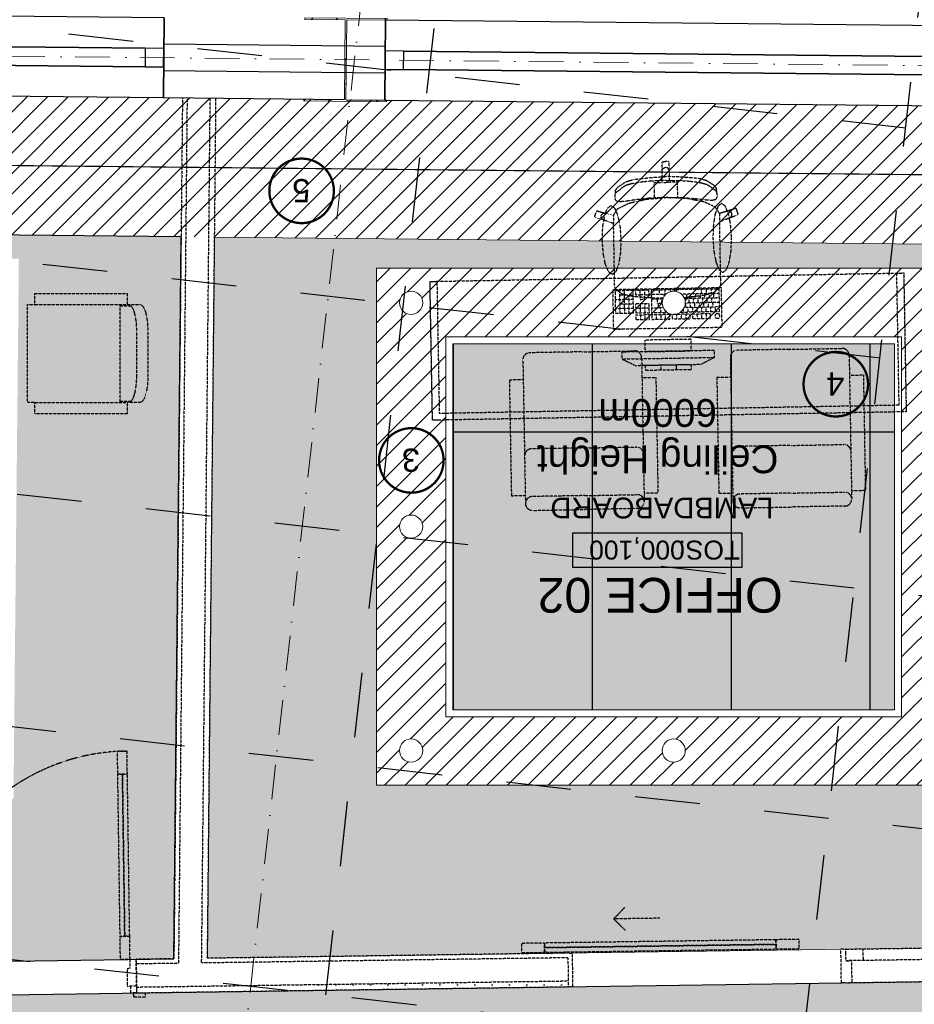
# Model space of a CAD drawing. Header units: millimetres. Extents: x -115474967 to 444143, y -74377 to 241828222.
# Tile 245 of 256: x -462865 to -459000, y 585468 to 589721. Entities that reach past the tile are written whole.
import ezdxf
from ezdxf.enums import TextEntityAlignment as Align

# ---------------------------------------------------------------- set-up
doc = ezdxf.new("R2010")
doc.units = ezdxf.units.MM
doc.header["$MEASUREMENT"] = 0
for name, pattern in [('( Dashed )', [0.75, 0.5, -0.25]), ('Block C$0$DASHED2', [0.375, 0.25, -0.125]), ('Dashed', [280, 140, -140]), ('Dot & Dashed', [280, 150, -60, 0, -70]), ('PHANTOM', [2.5, 1.25, -0.25, 0.25, -0.25, 0.25, -0.25])]:
    doc.linetypes.add(name, pattern=pattern)
for name, color, linetype in [('0-HACH', 9, 'Continuous'), ('00-1 FloorFinish', 1, 'Continuous'), ('00-1 FloorLevel', 7, 'Continuous'), ('00-2 Roof Lines', 8, 'Dashed'), ('00-2 Walls', 4, 'Continuous'), ('00-2 Windows', 1, 'Continuous'), ('00-3 Elev 01', 7, 'Continuous'), ('00-5 Grid 01', 9, 'PHANTOM'), ('A-DOOR NUMBERS', 7, 'Continuous')]:
    doc.layers.add(name, color=color, linetype=linetype)
for name, color, linetype, lineweight in [('00-1 Labels', 4, 'Continuous', 35), ('1HATCH', 8, 'Continuous', 0), ('2 Windows', 1, 'Continuous', 25), ('A_COLUMNS_Pen_No__3', 7, 'Continuous', 15), ('A_WALL LOAD_Pen_No__161', 1, 'Continuous', 5), ('B_FURN FIXED_Pen_No__86', 255, 'Continuous', 20)]:
    doc.layers.add(name, color=color, linetype=linetype, lineweight=lineweight)
doc.layers.add('0_cons_01', color=40, linetype='Continuous', lineweight=0, plot=False)
doc.layers.add('A_COLUMNS_Pen_No__7', color=7, linetype='Continuous', lineweight=5, true_color=0x3f3f3f)
doc.styles.add('ARIAL', font='arial.ttf')
doc.styles.add('GENERATED_STYLE_2', font='arial.ttf')
pattern_1 = [(0, (94749.184, -121076.4), (0, 75), [0, -75])]
pattern_2 = [(37.5, (94749.184, -121076.4), (-3.14967, 96.34119), [0, -76, 0, -85, 0, -81.25]), (7.5, (94749.18, -121076.4), (88.48884, 141.1073), [0, -41, 0, -68.5, 0, -26.25]), (327.5, (94687.68, -121076.4), (155.70709, 0.28295), [0, -25, 0, -90, 0, -117.5]), (317.5, (94687.68, -121076.4), (150.30633, 43.88378), [0, -12.5, 0, -59, 0, -67.5])]

# ---------------------------------------------------------------- blocks, each defined once
blk = doc.blocks.new('IPE Column 20[96]', base_point=(-23786, 67999.9))
at = {"layer": 'A_COLUMNS_Pen_No__7', "linetype": 'Continuous', "lineweight": 5, "true_color": 0x3f3f3f}
h = blk.add_hatch(dxfattribs=at)
h.set_pattern_fill('STEEL', color=250, style=0, pattern_type=2)
h.set_pattern_definition([(45, (0, 0), (-159.099, 159.099), []), (45, (-53.03, 53.03), (-159.099, 159.099), [])])
h.paths.add_polyline_path([(-23965.9, 67822.2), (-23609.9, 67818.6), (-23609.8, 67825.6), (-23784.3, 67827.4), (-23780.8, 68172.3), (-23606.3, 68170.6), (-23606.2, 68177.6), (-23962.2, 68181.2), (-23962.3, 68174.2), (-23787.8, 68172.4), (-23791.3, 67827.4), (-23965.8, 67829.2)])
at = {"layer": 'A_COLUMNS_Pen_No__3', "color": 7, "linetype": 'Continuous', "lineweight": 15}
for p, q in [((-23962.2, 68181.2), (-23962.3, 68174.2)), ((-23606.2, 68177.6), (-23962.2, 68181.2)), ((-23606.3, 68170.6), (-23606.2, 68177.6)), ((-23962.3, 68174.2), (-23787.8, 68172.4)), ((-23787.8, 68172.4), (-23791.3, 67827.4)), ((-23784.3, 67827.4), (-23780.8, 68172.3)), ((-23780.8, 68172.3), (-23606.3, 68170.6)), ((-23965.8, 67829.2), (-23965.9, 67822.2)), ((-23965.9, 67822.2), (-23609.9, 67818.6)), ((-23791.3, 67827.4), (-23965.8, 67829.2)), ((-23609.8, 67825.6), (-23784.3, 67827.4)), ((-23609.9, 67818.6), (-23609.8, 67825.6))]:
    blk.add_line(p, q, dxfattribs=at)
blk = doc.blocks.new('Room Tags')
at = {"layer": '00-1 FloorLevel', "color": 2}
blk.add_lwpolyline([(-571.3, -75.7), (646.5, -75.7), (646.5, -324.7), (-571.3, -324.7)], close=True, dxfattribs=at)
at = {"layer": '00-1 FloorFinish', "style": 'ARIAL'}
blk.add_attdef('F-FINISH', text='', height=150, dxfattribs=at).set_placement((5.1, -578), align=Align.CENTER)
at = {"layer": '00-1 FloorLevel', "style": 'ARIAL'}
blk.add_text('TOS:', height=136.36, dxfattribs=at).set_placement((-557.4, -200.2), align=Align.MIDDLE_LEFT)
blk.add_attdef('000,000', text='', height=136.4, dxfattribs=at).set_placement((606.9, -200.2), align=Align.MIDDLE_RIGHT)
at = {"layer": '00-1 Labels', "style": 'ARIAL'}
for tag, p in [('ROOM1?', (19, 746.2)), ('ROOM2?', (19, 373.1)), ('ROOM3?', (19, 0))]:
    blk.add_attdef(tag, text='', height=250, dxfattribs=at).set_placement(p, align=Align.CENTER)
blk = doc.blocks.new('123')
at = {"layer": '0-HACH', "ltscale": 5, "transparency": 33554559}
h = blk.add_hatch(dxfattribs=at)
h.set_pattern_fill('ANSI31', color=9, scale=500, angle=180)
h.set_pattern_definition([(225, (55343.306, 21975.056), (44.194174, -44.194174), [])])
h.paths.add_polyline_path([(77125.4, -52967.3), (65414.1, -52847.7), (65414.1, -52249.1), (76990.8, -52365.9), (78360.5, -44992.8), (78959.3, -45059.9), (77488.6, -52971), (77487.8, -52971)])
h = blk.add_hatch(dxfattribs=at)
h.set_pattern_fill('ANSI31', color=9, scale=500)
h.set_pattern_definition([(45, (93229.41, -111336.353), (-44.194174, 44.194174), [])])
h.paths.add_polyline_path([(70529.8, -50238.3), (70529.8, -51879.8), (68560.5, -51879.8), (68560.5, -50238.3)], flags=16)
edge = h.paths.add_edge_path()
edge.add_arc((70679.8, -52026.7), 50, 0, 360)
edge = h.paths.add_edge_path()
edge.add_arc((70679.8, -51059.7), 50, 0, 360)
edge = h.paths.add_edge_path()
edge.add_arc((70679.8, -50092.6), 50, 0, 360)
edge = h.paths.add_edge_path()
edge.add_arc((69545.2, -50092.6), 50, 0, 360)
edge = h.paths.add_edge_path()
edge.add_arc((68410.5, -50092.6), 50, 0, 360)
edge = h.paths.add_edge_path()
edge.add_arc((68410.5, -52026.7), 50, 0, 360)
edge = h.paths.add_edge_path()
edge.add_arc((68410.5, -51059.7), 50, 0, 360)
edge = h.paths.add_edge_path()
edge.add_arc((69545.2, -52026.7), 50, 0, 360)
h.paths.add_polyline_path([(70829.8, -49942.6), (68260.5, -49942.6), (68260.5, -52176.7), (70829.8, -52176.7)])
at = {"layer": '00-2 Roof Lines', "linetype": '( Dashed )'}
h = blk.add_hatch(dxfattribs=at)
h.set_pattern_fill('HATCH__GYPSUM', color=256, style=0, pattern_type=2)
h.set_pattern_definition(pattern_1)
h.paths.add_polyline_path([(70002.6, -49217.6), (70002.3, -49197.6), (70000.5, -49072.6), (69980.5, -49072.9), (69982.6, -49217.9)])
h = blk.add_hatch(dxfattribs=at)
h.set_pattern_fill('HATCH__GYPSUM', color=256, style=0, pattern_type=2)
h.set_pattern_definition(pattern_1)
h.paths.add_polyline_path([(71865.8, -49046), (70000.5, -49072.6), (70000.9, -49097.6), (71866.1, -49071)])
h = blk.add_hatch(dxfattribs=at)
h.set_pattern_fill('HATCH__GYPSUM', color=256, style=0, pattern_type=2)
h.set_pattern_definition(pattern_1)
h.paths.add_polyline_path([(68800.7, -49089.8), (68775.7, -49090.1), (68777, -49185.1), (68802, -49184.8), (68801, -49114.8)])
at = {"layer": '00-3 Elev 01'}
h = blk.add_hatch(dxfattribs=at)
h.set_pattern_fill('_USER', color=256, scale=600, angle=90, pattern_type=0)
h.set_pattern_definition([(90, (68590.46, -50268.3), (-600, 4e-14), [])])
h.paths.add_polyline_path([(68590.5, -50268.3), (70499.8, -50268.3), (70499.8, -51849.8), (68590.5, -51849.8)])
at = {"layer": '1HATCH', "true_color": 0x636466, "transparency": 33554687}
h = blk.add_hatch(dxfattribs=at)
h.set_pattern_fill('AR-SAND', color=251, scale=50)
h.set_pattern_definition(pattern_2)
h.paths.add_polyline_path([(65414.1, -46782.7), (72779.9, -47608.3), (73138.6, -44407.7), (78360.5, -44992.8), (77555, -49328.7), (75736.5, -48990.6), (67415.4, -49109.6), (67416, -52269.3), (65414.1, -52249.1)])
h = blk.add_hatch(dxfattribs=at)
h.set_pattern_fill('AR-SAND', color=251, scale=50)
h.set_pattern_definition(pattern_2)
h.paths.add_polyline_path([(77528.5, -49471.3), (75724.2, -49135.8), (71704.8, -49193.3), (71673.9, -52312.3), (76990.8, -52365.9)])
h.paths.add_polyline_path([(76907.9, -52264.9), (72374.8, -52217.6), (72398, -49883.4), (75664.6, -49836.7), (77302.7, -50141.2)], flags=16)
h.paths.add_polyline_path([(76659, -51962.3), (72677.7, -51920.8), (72695, -50179.2), (75639.1, -50137.1), (76952.9, -50381.4)], flags=0)
h = blk.add_hatch(dxfattribs=at)
h.set_pattern_fill('AR-SAND', color=251, scale=50)
h.set_pattern_definition(pattern_2)
h.paths.add_polyline_path([(70829.8, -52176.7), (68260.5, -52176.7), (68260.5, -49942.6), (70829.8, -49942.6)], flags=16)
h.paths.add_polyline_path([(67560.5, -52270.7), (71528.8, -52310.8), (71559.8, -49195.3), (67560.5, -49252.5)])
h = blk.add_hatch(dxfattribs=at)
h.set_pattern_fill('BOX', color=251, scale=50)
h.set_pattern_definition([(90, (94749.184, -121076.4), (-50, 6e-12), []), (90, (94761.684, -121076.4), (-50, 6e-12), []), (360, (94749.184, -121076.4), (6e-12, 50), [-12.5, 12.5]), (360, (94749.184, -121063.9), (6e-12, 50), [-12.5, 12.5]), (360, (94749.184, -121051.4), (6e-12, 50), [12.5, -12.5]), (360, (94749.184, -121038.9), (6e-12, 50), [12.5, -12.5]), (90, (94774.184, -121076.4), (-50, 6e-12), [12.5, -12.5]), (90, (94786.684, -121076.4), (-50, 6e-12), [12.5, -12.5])])
h.paths.add_polyline_path([(68590.5, -50268.3), (70499.8, -50268.3), (70499.8, -51849.8), (68590.5, -51849.8)])
at = {"layer": '0-HACH', "color": 9, "linetype": 'Block C$0$DASHED2', "ltscale": 5, "transparency": 33554559, "const_width": 5}
blk.add_lwpolyline([(78659.4, -45026.3), (77239.7, -52668.4), (65414.1, -52549.1)], dxfattribs=at)
at = {"layer": '00-2 Roof Lines', "ltscale": 2}
for p, q in [((68210.4, -55762.7), (69623.4, -43152.6)), ((70269.7, -55993.5), (71682.7, -43383.3)), ((48396.5, -46498.8), (79286.5, -49960)), ((48285.2, -47492.5), (79175.2, -50953.8)), ((48173.8, -48486.3), (79063.8, -51947.6)), ((48062.5, -49480.1), (78952.5, -52941.3)), ((47951.1, -50473.9), (78841.1, -53935.1))]:
    blk.add_line(p, q, dxfattribs=at)
at = {"layer": '00-2 Roof Lines', "linetype": '( Dashed )'}
for p, q in [((71828.5, -49027.5), (71878.5, -49026.8)), ((71828.8, -49046.5), (71828.5, -49027.5)), ((71878.5, -49026.8), (71878.8, -49045.8)), ((70000.5, -49072.6), (69980.5, -49072.9)), ((69980.5, -49072.9), (69982.6, -49217.9)), ((69980.5, -49072.9), (69982.6, -49217.9)), ((70002.3, -49197.6), (70000.5, -49072.6)), ((71866.1, -49071), (70000.9, -49097.6)), ((71878.8, -49045.8), (71828.8, -49046.5)), ((71865.8, -49046), (71828.8, -49046.5)), ((71865.8, -49046), (71828.8, -49046.5)), ((71865.8, -49046), (71828.8, -49046.5)), ((71865.8, -49046), (71890.8, -49045.6)), ((71866.2, -49076), (71865.8, -49046)), ((71866.1, -49071), (71865.8, -49046)), ((71866.1, -49071), (71865.8, -49046)), ((71866.1, -49071), (71865.8, -49046)), ((71866.2, -49076), (71866.1, -49071)), ((71866.2, -49076), (71866.1, -49071)), ((71866.2, -49076), (71866.1, -49071)), ((71906.2, -49075.4), (71866.2, -49076)), ((71891.2, -49075.6), (71866.2, -49076)), ((71866.2, -49076), (71867.9, -49190.9)), ((71867.6, -49170.9), (71866.2, -49076)), ((71867.6, -49170.9), (71866.2, -49076)), ((71867.6, -49170.9), (71866.2, -49076)), ((71890.8, -49045.6), (71891.2, -49075.6)), ((71907.3, -49150.4), (71906.2, -49075.4)), ((68775.7, -49090.1), (68225.7, -49098)), ((68800.7, -49089.8), (68775.7, -49090.1)), ((68800.7, -49089.8), (68775.7, -49090.1)), ((68777, -49185.1), (68775.7, -49090.1)), ((68777, -49185.1), (68775.7, -49090.1)), ((68800.7, -49089.8), (68820.6, -49089.5)), ((68820.6, -49089.5), (68822.7, -49234.5)), ((68820.6, -49089.5), (68822.7, -49234.5)), ((71895.3, -49150.5), (71907.3, -49150.4)), ((71895.9, -49190.5), (71895.3, -49150.5)), ((68277.1, -49192.3), (68727, -49185.8)), ((68727, -49185.8), (68802, -49184.8)), ((68727.7, -49235.8), (68727, -49185.8)), ((68802, -49184.8), (68777, -49185.1)), ((68802.4, -49214.8), (68802, -49184.8)), ((68802.4, -49214.8), (68802, -49184.8)), ((70002.3, -49197.6), (71585, -49175)), ((71585, -49175), (71547.9, -52911)), ((71647.8, -52912), (71685, -49173.6)), ((71685, -49173.6), (71867.6, -49170.9)), ((71867.9, -49190.9), (71867.6, -49170.9)), ((71867.9, -49190.9), (71867.6, -49170.9)), ((71867.9, -49190.9), (71867.6, -49170.9)), ((71895.9, -49190.5), (71935.9, -49190)), ((71897.3, -49290.5), (71895.9, -49190.5)), ((71935.9, -49190), (71937.3, -49290)), ((68802.7, -49234.8), (68202.8, -49243.3)), ((68727.7, -49235.8), (68277.8, -49242.3)), ((68802.7, -49234.8), (68727.7, -49235.8)), ((68802.7, -49234.8), (68802.4, -49214.8)), ((68802.7, -49234.8), (68802.4, -49214.8)), ((68802.7, -49234.8), (68822.7, -49234.5)), ((68802.7, -49234.8), (68822.7, -49234.5)), ((69102.8, -49235.5), (69002.8, -49236.9)), ((69002.8, -49236.9), (69003.3, -49276.9)), ((69103.3, -49275.5), (69102.8, -49235.5)), ((69103, -49255.5), (70102.9, -49241.2)), ((70002.6, -49217.6), (69982.6, -49217.9)), ((70002.6, -49217.6), (69982.6, -49217.9)), ((70202.7, -49219.7), (70102.7, -49221.2)), ((70102.7, -49221.2), (70103.2, -49261.2)), ((70203.2, -49259.7), (70202.7, -49219.7)), ((69003.3, -49276.9), (69103.3, -49275.5)), ((70103.2, -49261.2), (70203.2, -49259.7)), ((71937.3, -49290), (71897.3, -49290.5)), ((71927.3, -49990.2), (71917.3, -49290.2)), ((69804.7, -49365.4), (69754, -49316.2)), ((69604.7, -49368.3), (69804.7, -49365.4)), ((69804.7, -49365.4), (69755.4, -49416.2)), ((71907.3, -49990.5), (71947.3, -49989.9)), ((71908.7, -50090.4), (71907.3, -49990.5)), ((71947.3, -49989.9), (71948.7, -50089.9)), ((71948.7, -50089.9), (71908.7, -50090.4)), ((68805.5, -51148.7), (69032.1, -51144.7)), ((69258.7, -51140.6), (69032.1, -51144.7)), ((69702.1, -51138), (69928.7, -51133.9)), ((70155.3, -51129.9), (69928.7, -51133.9)), ((70186.4, -51194.4), (70185.8, -51159.3)), ((68776.7, -51214.4), (68776.1, -51179.3)), ((69033.2, -51204.7), (68806.6, -51208.7)), ((69033.2, -51204.7), (69259.8, -51200.6)), ((69289.9, -51205.2), (69289.3, -51170.1)), ((69349.9, -51204.1), (69289.9, -51205.2)), ((69298.8, -51704.8), (69289.9, -51205.2)), ((69358.8, -51703.7), (69349.9, -51204.1)), ((69613.2, -51204.7), (69673.2, -51203.6)), ((69622.2, -51704.3), (69613.2, -51204.7)), ((69673.2, -51203.6), (69672.6, -51168.5)), ((69682.2, -51703.2), (69673.2, -51203.6)), ((69929.7, -51193.9), (69703.1, -51198)), ((69929.7, -51193.9), (70156.3, -51189.9)), ((70246.4, -51193.4), (70186.4, -51194.4)), ((70195.4, -51694), (70186.4, -51194.4)), ((70255.4, -51693), (70246.4, -51193.4)), ((68716.7, -51215.4), (68776.7, -51214.4)), ((68725.6, -51715.1), (68716.7, -51215.4)), ((68785.6, -51714), (68776.7, -51214.4)), ((69036.9, -51410.5), (68810.3, -51414.6)), ((69036.9, -51410.5), (69263.5, -51406.5)), ((69933.4, -51399.7), (69706.8, -51403.8)), ((69933.4, -51399.7), (70160, -51395.7)), ((68570.5, -51555.5), (70557.5, -51519.9)), ((70557.5, -51519.9), (70587.5, -51519.4)), ((70587.5, -51519.4), (70588.1, -51549.4)), ((68540.5, -51556), (68570.5, -51555.5)), ((68541.1, -51586), (68540.5, -51556)), ((68551.3, -52155.5), (68541.1, -51586)), ((70558.1, -51549.9), (68571.1, -51585.5)), ((68571.1, -51585.5), (68581.3, -52155)), ((70568.3, -52119.4), (70558.1, -51549.9)), ((70588.1, -51549.4), (70598.2, -52118.9)), ((71937.5, -51601.2), (71895.5, -51601.2)), ((72306.3, -51595.4), (71906.3, -51595.4)), ((71937.5, -51595.4), (71937.5, -52019.1)), ((68785.6, -51714), (68725.6, -51715.1)), ((68787.2, -51800.2), (68785.6, -51714)), ((69298.8, -51704.8), (69358.8, -51703.7)), ((69300.4, -51791.1), (69298.8, -51704.8)), ((69682.2, -51703.2), (69622.2, -51704.3)), ((69683.7, -51789.5), (69682.2, -51703.2)), ((70195.4, -51694), (70255.4, -51693)), ((70196.9, -51780.3), (70195.4, -51694)), ((71865.5, -51710.9), (71865.5, -51903.5)), ((69428, -51759.8), (69707.9, -51754.8)), ((69667.6, -51735.5), (69467.6, -51739.1)), ((69467.6, -51739.1), (69468, -51759.1)), ((69468, -51759.1), (69667.9, -51755.5)), ((69534.6, -51757.9), (69534.3, -51737.9)), ((69601.3, -51756.7), (69600.9, -51736.7)), ((69667.9, -51755.5), (69667.6, -51735.5)), ((69768.5, -51783.7), (69707.9, -51754.8)), ((69368.5, -51790.8), (69428, -51759.8)), ((69768.5, -51783.7), (69368.5, -51790.8)), ((69368.5, -51790.8), (69369.1, -51820.8)), ((69769, -51813.7), (69768.5, -51783.7)), ((69044.3, -51825.6), (68817.7, -51829.7)), ((69044.3, -51825.6), (69270.9, -51821.6)), ((69369.1, -51820.8), (69769, -51813.7)), ((69669, -51815.5), (69469.1, -51819)), ((69469.1, -51819), (69469.9, -51869)), ((69669.9, -51865.5), (69669, -51815.5)), ((69940.8, -51814.9), (69714.2, -51818.9)), ((69940.8, -51814.9), (70167.5, -51810.8)), ((69469.9, -51869), (69669.9, -51865.5)), ((69365.9, -51960), (69346.4, -51960.3)), ((69346.4, -51960.3), (69346.7, -51979.7)), ((69366.3, -51979.4), (69365.9, -51960)), ((69463.8, -51958.2), (69385.5, -51959.6)), ((69385.5, -51959.6), (69385.9, -51979)), ((69405.4, -51978.7), (69405.1, -51959.3)), ((69425, -51978.3), (69424.7, -51958.9)), ((69444.6, -51978), (69444.3, -51958.6)), ((69464.2, -51977.6), (69463.8, -51958.2)), ((69551.9, -51956.7), (69473.6, -51958.1)), ((69473.6, -51958.1), (69474, -51977.5)), ((69493.5, -51977.1), (69493.2, -51957.7)), ((69513.1, -51976.8), (69512.8, -51957.4)), ((69532.7, -51976.4), (69532.4, -51957)), ((69552.3, -51976.1), (69551.9, -51956.7)), ((69640.1, -51955.1), (69561.7, -51956.5)), ((69561.7, -51956.5), (69562.1, -51975.9)), ((69581.7, -51975.5), (69581.3, -51956.1)), ((69601.2, -51975.2), (69600.9, -51955.8)), ((69620.8, -51974.8), (69620.5, -51955.4)), ((69640.4, -51974.5), (69640.1, -51955.1)), ((69708.6, -51953.9), (69649.8, -51954.9)), ((69649.8, -51954.9), (69650.2, -51974.3)), ((69669.8, -51974), (69669.4, -51954.6)), ((69689.4, -51973.6), (69689, -51954.2)), ((69708.9, -51973.3), (69708.6, -51953.9)), ((69346.7, -51979.7), (69366.3, -51979.4)), ((69515.6, -51986.4), (69346.9, -51989.4)), ((69346.9, -51989.4), (69348.6, -52086.4)), ((69347.2, -52008.8), (69499.6, -52006.1)), ((69366.8, -52008.5), (69366.5, -51989.1)), ((69376.9, -52027.7), (69376.6, -52008.3)), ((69385.9, -51979), (69464.2, -51977.6)), ((69386.4, -52008.1), (69386, -51988.7)), ((69396.5, -52027.3), (69396.2, -52008)), ((69406, -52007.8), (69405.6, -51988.4)), ((69416.1, -52027), (69415.7, -52007.6)), ((69425.5, -52007.4), (69425.2, -51988)), ((69435.7, -52026.6), (69435.3, -52007.2)), ((69445.1, -52007.1), (69444.8, -51987.7)), ((69455.3, -52026.3), (69454.9, -52006.9)), ((69464.7, -52006.7), (69464.4, -51987.3)), ((69474, -51977.5), (69552.3, -51976.1)), ((69474.8, -52025.9), (69474.5, -52006.5)), ((69484.3, -52006.4), (69483.9, -51987)), ((69494.4, -52025.6), (69494.1, -52006.2)), ((69503.7, -51998.7), (69503.5, -51986.6)), ((69562.1, -51975.9), (69640.4, -51974.5)), ((69640.6, -51984.2), (69573.3, -51985.4)), ((69582, -51992.9), (69581.8, -51985.2)), ((69589.9, -52004.5), (69640.9, -52003.6)), ((69592.1, -52009.4), (69592, -52004.4)), ((69601.8, -52004.3), (69601.4, -51984.9)), ((69611.9, -52023.5), (69611.6, -52004.1)), ((69642.3, -52081.1), (69640.6, -51984.2)), ((69650.2, -51974.3), (69708.9, -51973.3)), ((69709.1, -51983), (69650.4, -51984)), ((69650.4, -51984), (69651.1, -52022.8)), ((69650.7, -52003.4), (69709.5, -52002.3)), ((69670.6, -52022.4), (69669.9, -51983.7)), ((69690.2, -52022.1), (69689.5, -51983.3)), ((69709.8, -52021.7), (69709.1, -51983)), ((69797.2, -51981.4), (69718.9, -51982.8)), ((69718.9, -51982.8), (69720.6, -52079.7)), ((69719.2, -52002.2), (69797.6, -52000.8)), ((69739.9, -52060), (69738.5, -51982.4)), ((69759.8, -52079), (69758.1, -51982.1)), ((69779.4, -52078.7), (69777.6, -51981.7)), ((69798.9, -52078.3), (69797.2, -51981.4)), ((71937.5, -52013.3), (71895.5, -52013.3)), ((69347.6, -52028.2), (69495.2, -52025.6)), ((69347.9, -52047.6), (69498.6, -52044.9)), ((69372.7, -52066.6), (69372.4, -52047.2)), ((69382.2, -52047), (69381.8, -52027.6)), ((69392.3, -52066.2), (69392, -52046.8)), ((69401.8, -52046.6), (69401.4, -52027.3)), ((69411.9, -52065.9), (69411.5, -52046.5)), ((69488.9, -52050.5), (69420.3, -52058.9)), ((69421.3, -52046.3), (69421, -52026.9)), ((69431.5, -52065.5), (69431.1, -52046.1)), ((69440.9, -52045.9), (69440.6, -52026.6)), ((69451.1, -52065.2), (69450.7, -52045.8)), ((69460.5, -52045.6), (69460.2, -52026.2)), ((69470.6, -52064.8), (69470.3, -52045.4)), ((69480.1, -52045.2), (69479.7, -52025.9)), ((69490, -52050.4), (69488.9, -52050.5)), ((69490.2, -52064.5), (69489.9, -52045.1)), ((69500.8, -52049.9), (69490, -52050.4)), ((69588.1, -52062.7), (69587.9, -52052.6)), ((69591, -52046.8), (69650, -52047.5)), ((69592.4, -52043.2), (69641.6, -52042.4)), ((69595.1, -52023.8), (69616.8, -52023.4)), ((69597.6, -52043.1), (69597.2, -52023.8)), ((69617.1, -52042.8), (69616.8, -52023.4)), ((69650, -52047.5), (69651.1, -52047.6)), ((69651.1, -52022.8), (69709.8, -52021.7)), ((69651.1, -52047.6), (69720, -52053.5)), ((69690.6, -52041.5), (69671, -52041.8)), ((69671, -52041.8), (69671.3, -52061.2)), ((69690.9, -52060.9), (69690.6, -52041.5)), ((69719.6, -52021.6), (69778.3, -52020.5)), ((69719.9, -52041), (69798.3, -52039.6)), ((69720, -52053.5), (69766.1, -52063.4)), ((72306.3, -52019.1), (71906.3, -52019.1)), ((69346, -52093), (69341.6, -52101.6)), ((69372.4, -52071.3), (69346, -52093)), ((69348.3, -52067), (69511.9, -52064.1)), ((69348.6, -52086.4), (69642.3, -52081.1)), ((69374.6, -52070.4), (69372.4, -52071.3)), ((69420.3, -52058.9), (69374.6, -52070.4)), ((69382.9, -52085.8), (69382.5, -52066.4)), ((69404.9, -52085.4), (69404.6, -52066)), ((69426.9, -52085), (69426.6, -52065.6)), ((69509.8, -52064.1), (69509.8, -52062.1)), ((69534.6, -52083.1), (69534.5, -52075.6)), ((69559.1, -52082.6), (69559, -52074.8)), ((69579.7, -52062.9), (69642, -52061.7)), ((69583.6, -52082.2), (69583.2, -52062.8)), ((69608, -52081.7), (69607.7, -52062.4)), ((69671.3, -52061.2), (69651.8, -52061.6)), ((69651.8, -52061.6), (69652.1, -52081)), ((69652.1, -52081), (69710.8, -52079.9)), ((69671.3, -52061.2), (69690.9, -52060.9)), ((69671.7, -52080.6), (69671.3, -52061.2)), ((69710.5, -52060.5), (69690.9, -52060.9)), ((69691.3, -52080.3), (69690.9, -52060.9)), ((69710.8, -52079.9), (69710.5, -52060.5)), ((69720.3, -52060.3), (69779, -52059.3)), ((69720.6, -52079.7), (69798.9, -52078.3)), ((69766.1, -52063.4), (69768.2, -52064.3)), ((69768.2, -52064.3), (69795.4, -52084.9)), ((69795.4, -52084.9), (69800.1, -52093.4)), ((69800.1, -52093.4), (69800.7, -52124.5)), ((69341.6, -52101.6), (69342.2, -52132.7)), ((69342.2, -52132.7), (69342.8, -52168.8)), ((69800.7, -52124.5), (69801.3, -52160.6)), ((70598.2, -52118.9), (70568.3, -52119.4)), ((68581.3, -52155), (68551.3, -52155.5)), ((69342.8, -52168.8), (69346.6, -52377.8)), ((69801.3, -52160.6), (69805, -52369.6)), ((69303.5, -52394.3), (69268.3, -52406.3)), ((69298.4, -52397.2), (69294.8, -52401.9)), ((69303.5, -52394.3), (69298.4, -52397.2)), ((69346.6, -52377.8), (69303.5, -52394.3)), ((69347.2, -52412.1), (69346.6, -52377.8)), ((69805.7, -52403.9), (69805, -52369.6)), ((69805, -52369.6), (69848.7, -52384.5)), ((69848.7, -52384.5), (69853.9, -52387.3)), ((69848.7, -52384.5), (69884.3, -52395.3)), ((69853.9, -52387.3), (69857.6, -52391.8)), ((69857.6, -52391.8), (69859.3, -52397.4)), ((69884.3, -52395.3), (69886.3, -52399)), ((69268.3, -52406.3), (69266.4, -52410.1)), ((69266.4, -52410.1), (69274.3, -52432.7)), ((69274.3, -52432.7), (69278.1, -52434.6)), ((69278.1, -52434.6), (69313.3, -52422.6)), ((69294.8, -52401.9), (69293.3, -52407.5)), ((69293.3, -52407.5), (69294.1, -52413.3)), ((69294.1, -52413.3), (69297.1, -52418.3)), ((69297.1, -52418.3), (69301.8, -52421.9)), ((69301.8, -52421.9), (69307.5, -52423.3)), ((69307.5, -52423.3), (69313.3, -52422.6)), ((69313.3, -52422.6), (69347.3, -52412.3)), ((69347.2, -52412.1), (69347.3, -52412.3)), ((69347.3, -52412.3), (69365.1, -52439.8)), ((69365.1, -52439.8), (69415.3, -52462.7)), ((69788.7, -52432.2), (69739.4, -52456.9)), ((69805.5, -52404.1), (69788.7, -52432.2)), ((69805.7, -52403.9), (69805.5, -52404.1)), ((69839.9, -52413.1), (69805.5, -52404.1)), ((69845.7, -52413.7), (69839.9, -52413.1)), ((69875.5, -52423.9), (69839.9, -52413.1)), ((69851.4, -52412), (69845.7, -52413.7)), ((69855.9, -52408.3), (69851.4, -52412)), ((69858.7, -52403.2), (69855.9, -52408.3)), ((69859.3, -52397.4), (69858.7, -52403.2)), ((69879.3, -52421.9), (69875.5, -52423.9)), ((69886.3, -52399), (69879.3, -52421.9)), ((69362.9, -52473.4), (69356.4, -52485.1)), ((69380, -52470), (69362.9, -52473.4)), ((69409, -52472.1), (69380, -52470)), ((69454.4, -52477.1), (69409, -52472.1)), ((69415.3, -52462.7), (69489.9, -52477.3)), ((69505.4, -52480.9), (69454.4, -52477.1)), ((69489.9, -52477.3), (69527.4, -52479)), ((69577.7, -52481.9), (69505.4, -52480.9)), ((69527.4, -52479), (69577.7, -52481.3)), ((69527.4, -52479), (69528.1, -52517.7)), ((69628, -52477.2), (69577.7, -52481.3)), ((69577.7, -52481.9), (69650, -52478.3)), ((69665.4, -52474.1), (69628, -52477.2)), ((69628, -52477.2), (69628.7, -52515.9)), ((69650, -52478.3), (69700.8, -52472.7)), ((69739.4, -52456.9), (69665.4, -52474.1)), ((69700.8, -52472.7), (69746, -52466.1)), ((69746, -52466.1), (69774.9, -52463)), ((69774.9, -52463), (69792.2, -52465.7)), ((69792.2, -52465.7), (69799.1, -52477.2)), ((69799.1, -52477.2), (69796.4, -52513.3)), ((69356.4, -52485.1), (69360.3, -52521.1)), ((69363.2, -52510.5), (69359.4, -52507.9)), ((69360.3, -52521.1), (69371.1, -52534.1)), ((69369.5, -52515.5), (69363.2, -52510.5)), ((69378.7, -52521.5), (69369.5, -52515.5)), ((69390.6, -52531.4), (69378.7, -52521.5)), ((69528.1, -52517.7), (69528.6, -52547.6)), ((69628.7, -52515.9), (69629.2, -52545.8)), ((69753.5, -52532.6), (69766.6, -52524.6)), ((69766.6, -52524.6), (69778.1, -52514.4)), ((69778.1, -52514.4), (69787, -52508)), ((69796.4, -52513.3), (69786.1, -52526.7)), ((69787, -52508), (69793.2, -52502.8)), ((69793.2, -52502.8), (69796.9, -52500.1)), ((69371.1, -52534.1), (69402.5, -52553.6)), ((69403.9, -52538.8), (69390.6, -52531.4)), ((69402.5, -52553.6), (69422.5, -52560.5)), ((69424.4, -52544.7), (69403.9, -52538.8)), ((69422.5, -52560.5), (69448.5, -52564.8)), ((69450.4, -52549.2), (69424.4, -52544.7)), ((69448.5, -52564.8), (69521.8, -52570.5)), ((69480.4, -52552.4), (69450.4, -52549.2)), ((69512.9, -52554.3), (69480.4, -52552.4)), ((69546.3, -52555.2), (69512.9, -52554.3)), ((69528.6, -52547.6), (69562, -52547)), ((69579, -52555.1), (69546.3, -52555.2)), ((69562, -52547), (69578.9, -52546.7)), ((69562, -52547), (69564.7, -52596.8)), ((69595.8, -52546.4), (69578.9, -52546.7)), ((69579, -52555.1), (69611.8, -52554)), ((69595.8, -52546.4), (69594.9, -52596.3)), ((69629.2, -52545.8), (69595.8, -52546.4)), ((69611.8, -52554), (69645.1, -52551.9)), ((69709.9, -52560.2), (69636.8, -52568.4)), ((69645.1, -52551.9), (69677.5, -52548.8)), ((69677.5, -52548.8), (69707.4, -52544.6)), ((69707.4, -52544.6), (69733.3, -52539.2)), ((69735.7, -52554.9), (69709.9, -52560.2)), ((69733.3, -52539.2), (69753.5, -52532.6)), ((69755.5, -52547.3), (69735.7, -52554.9)), ((69786.1, -52526.7), (69755.5, -52547.3)), ((69521.8, -52570.5), (69579.3, -52571.7)), ((69564.7, -52596.8), (69565.9, -52602.5)), ((69564.7, -52596.8), (69565.4, -52633.7)), ((69565.9, -52602.5), (69569.3, -52607.3)), ((69569.3, -52607.3), (69574.3, -52610.4)), ((69636.8, -52568.4), (69579.3, -52571.7)), ((69590.7, -52606.9), (69585.8, -52610.2)), ((69593.8, -52602), (69590.7, -52606.9)), ((69594.9, -52596.3), (69593.8, -52602)), ((69594.9, -52596.3), (69595.5, -52633.1)), ((69565.4, -52633.7), (69568.4, -52636.6)), ((69568.4, -52636.6), (69580.5, -52636.4)), ((69574.3, -52610.4), (69580.1, -52611.5)), ((69585.8, -52610.2), (69580.1, -52611.5)), ((69592.6, -52636.2), (69580.5, -52636.4)), ((69595.5, -52633.1), (69592.6, -52636.2))]:
    blk.add_line(p, q, dxfattribs=at)
for points in [[(71865.8, -49046), (70000.5, -49072.6)], [(70002.6, -49217.6), (71559.8, -49195.3)], [(71559.8, -49195.3), (71522.9, -52910.8)], [(71667.8, -52912.2), (71704.8, -49193.3)], [(71704.8, -49193.3), (71867.9, -49190.9)]]:
    blk.add_lwpolyline(points, dxfattribs=at)
for points in [[(69103, -49255.5), (70102.9, -49241.2), (70102.7, -49221.2), (69102.8, -49235.5)], [(69103.3, -49275.5), (70103.2, -49261.2), (70102.9, -49241.2), (69103, -49255.5)], [(71907.3, -49990.5), (71897.3, -49290.5), (71917.3, -49290.2), (71927.3, -49990.2)], [(71927.3, -49990.2), (71917.3, -49290.2), (71937.3, -49290), (71947.3, -49989.9)]]:
    blk.add_lwpolyline(points, close=True, dxfattribs=at)
at = {"layer": '00-2 Roof Lines', "linetype": '( Dashed )', "flags": 128}
for points in [[(68540.5, -51556), (70587.5, -51519.4), (70598.2, -52118.9), (68551.3, -52155.5)], [(71817.5, -51903.3), (71817.5, -51711.1), (71818, -51691.6), (71819.4, -51672.9), (71821.6, -51655.3), (71824.6, -51639.4), (71824.7, -51638.8), (71828.5, -51625), (71832.8, -51613.8), (71833.2, -51613), (71838, -51604.7), (71838.6, -51603.9), (71843.8, -51598.8), (71844.5, -51598.2), (71845.4, -51597.7), (71846.3, -51597.3), (71851.7, -51595.6), (71852.7, -51595.4), (71853.2, -51595.4), (71906.3, -51595.4), (71906.3, -51547.2), (72306.3, -51547.2), (72306.3, -51595.4), (72337.5, -51595.4), (72337.5, -52019.1), (72306.3, -52019.1), (72306.3, -52067.2), (71906.3, -52067.2), (71906.3, -52019.1), (71853.2, -52019.1), (71852.7, -52019.1), (71851.7, -52018.9), (71846.3, -52017.1), (71845.4, -52016.8), (71844.5, -52016.3), (71843.8, -52015.6), (71838.6, -52010.5), (71838, -52009.8), (71833.2, -52001.5), (71832.8, -52000.7), (71828.5, -51989.5), (71824.7, -51975.6), (71824.6, -51975), (71821.6, -51959.2), (71819.4, -51941.6), (71818, -51922.8)], [(69335.9, -51921.4), (69338.9, -52091.4), (69808.8, -52083), (69805.8, -51913)], [(69295.3, -52307.4), (69299.4, -52364.4), (69309, -52412.5), (69322.6, -52444.6), (69338.2, -52455.7), (69353.4, -52444), (69365.9, -52411.5), (69373.8, -52363), (69375.8, -52306), (69371.7, -52249), (69362.1, -52200.8), (69348.5, -52168.8), (69332.9, -52157.7), (69317.7, -52169.3), (69305.2, -52201.8), (69297.4, -52250.3)], [(69853.7, -52297.4), (69851.7, -52354.5), (69843.8, -52403), (69831.4, -52435.5), (69816.2, -52447.1), (69800.6, -52436.1), (69786.9, -52404), (69777.3, -52355.8), (69773.3, -52298.9), (69775.3, -52241.8), (69783.2, -52193.3), (69795.6, -52160.8), (69810.8, -52149.1), (69826.4, -52160.2), (69840.1, -52192.3), (69849.7, -52240.5)]]:
    blk.add_lwpolyline(points, close=True, dxfattribs=at)
at = {"layer": '00-2 Roof Lines', "linetype": '( Dashed )'}
for centre, radius, start, end in [((71895.9, -49190.5), 900, 270.8191, 0.8191), ((68806, -51178.7), 30, 91.0244, 181.0244), ((69259.3, -51170.6), 30, 1.0244, 91.0244), ((69702.6, -51168), 30, 91.0244, 181.0244), ((70155.8, -51159.9), 30, 1.0244, 91.0244), ((70155.8, -51159.9), 30, 271.0244, 1.0244), ((68806, -51178.7), 30, 181.0244, 271.0244), ((69259.3, -51170.6), 30, 271.0244, 1.0244), ((69702.6, -51168), 30, 181.0244, 271.0244), ((69262.9, -51376.5), 30, 271.0244, 1.0244), ((69706.3, -51373.8), 30, 181.0244, 271.0244), ((70159.5, -51365.7), 30, 271.0244, 1.0244), ((68809.7, -51384.6), 30, 181.0244, 271.0244), ((68817.1, -51799.7), 30, 181.0244, 271.0244), ((69270.4, -51791.6), 30, 271.0244, 1.0244), ((69713.7, -51788.9), 30, 181.0244, 271.0244), ((70166.9, -51780.8), 30, 271.0244, 1.0244)]:
    blk.add_arc(centre, radius, start, end, dxfattribs=at)
for centre, start_param, end_param in [((71895.5, -51710.9), 0, 1.570796), ((71895.5, -51903.5), 1.570796, 3.141593)]:
    blk.add_ellipse(centre, major_axis=(0, 109.8), ratio=0.273279, start_param=start_param, end_param=end_param, dxfattribs=at)
at = {"layer": '00-2 Walls'}
for p, q in [((71750.5, -52913.1), (70970, -52905.2)), ((71747, -53258), (71750.5, -52913.1)), ((70792.9, -53018.4), (71749.3, -53028.1)), ((70791.7, -53133.4), (71748.2, -53143.1))]:
    blk.add_line(p, q, dxfattribs=at)
blk.add_lwpolyline([(70959.4, -52903.9), (70794, -52902.2), (70790.5, -53247.2)], dxfattribs=at)
at = {"layer": '00-2 Windows'}
for points in [[(67943.9, -53218.4), (70790.5, -53247.3), (70794, -52902.3), (67947.4, -52873.4)], [(71747, -53258), (77364.4, -53314.7), (77367.9, -52969.8), (71750.5, -52913.1)], [(68026.1, -53006.7), (70712.7, -53034), (70712.7, -53034), (68026.1, -53006.7)], [(70711.9, -53114), (70791.9, -53114.8), (70792.7, -53034.8), (70712.7, -53034)], [(71748.4, -53125.6), (71828.4, -53126.4), (71829.2, -53046.4), (71749.2, -53045.6)], [(71829.2, -53046.4), (77286.6, -53101.4), (77286.6, -53101.4), (71829.2, -53046.4)], [(70711.9, -53114), (68025.3, -53086.7), (68025.3, -53086.7), (70711.9, -53114)], [(77285.7, -53181.4), (71828.4, -53126.4), (71828.4, -53126.4), (77285.7, -53181.4)]]:
    blk.add_lwpolyline(points, close=True, dxfattribs=at)
at = {"layer": '00-3 Elev 01'}
blk.add_line((68590.5, -51468.3), (70499.8, -51468.3), dxfattribs=at)
for points in [[(65414.1, -46782.7), (72779.9, -47608.3), (73138.6, -44407.7), (78360.5, -44992.8), (77555, -49328.7), (75736.5, -48990.6), (67415.4, -49109.6), (67416, -52269.3), (65414.1, -52249.1)], [(71673.9, -52312.3), (76990.8, -52365.9), (77528.5, -49471.3), (75724.2, -49135.8), (71704.8, -49193.3)]]:
    blk.add_lwpolyline(points, close=True, dxfattribs=at)
at = {"layer": '00-5 Grid 01', "linetype": 'Dot & Dashed', "lineweight": 5}
for p, q in [((72311.4, -40696.4), (70272.3, -58894.4)), ((32489.8, -52683.1), (86680.5, -53237.5))]:
    blk.add_line(p, q, dxfattribs=at)
at = {"layer": '0_cons_01'}
for points in [[(71704.8, -49193.3), (75724.2, -49135.8), (77528.5, -49471.3), (76990.8, -52365.9), (71673.9, -52312.3)], [(67560.5, -49252.5), (71559.8, -49195.3), (71528.8, -52310.8), (67561, -52270.8)]]:
    blk.add_lwpolyline(points, close=True, dxfattribs=at)
blk.add_lwpolyline([(70790.5, -53247.2), (70955.9, -53248.9)], dxfattribs=at)
at = {"layer": '2 Windows', "linetype": 'Block C$0$DASHED2', "ltscale": 25, "const_width": 10}
for points in [[(70539.4, -51345.8, -0.419873), (70681.5, -51206.4, -0.415645), (70818.2, -51349.2, -0.406733), (70679, -51485.2, -0.414635), (70539.4, -51345.8)], [(68705.3, -51675, -0.419873), (68847.4, -51535.6, -0.415645), (68984.1, -51678.4, -0.406733), (68844.9, -51814.4, -0.414635), (68705.3, -51675)], [(71013.5, -52510.2, -0.419873), (71155.6, -52370.8, -0.415645), (71292.4, -52513.6, -0.406733), (71153.2, -52649.6, -0.414635), (71013.5, -52510.2)]]:
    blk.add_lwpolyline(points, format="xyb", dxfattribs=at)
at = {"layer": 'A_WALL LOAD_Pen_No__161', "color": 1, "lineweight": 5}
for points in [[(68260.5, -49942.6), (70829.8, -49942.6), (70829.8, -52176.7), (68260.5, -52176.7)], [(68560.5, -50238.3), (70529.8, -50238.3), (70529.8, -51879.8), (68560.5, -51879.8)], [(68590.5, -50268.3), (70499.8, -50268.3), (70499.8, -51849.8), (68590.5, -51849.8)]]:
    blk.add_lwpolyline(points, close=True, dxfattribs=at)
for centre in [(69545.2, -50092.6), (70679.8, -50092.6), (70679.8, -51059.7), (69545.2, -52026.7), (70679.8, -52026.7)]:
    blk.add_circle(centre, 50, dxfattribs=at)
ref = blk.add_blockref('Room Tags', (69592.9, -50838.5), dxfattribs=dict(xscale=0.6000000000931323, yscale=0.6000000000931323, zscale=0.6000000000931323))
ref.add_attrib('ROOM3?', 'OFFICE 02', dxfattribs={"layer": '00-1 Labels', "height": 150, "style": 'ARIAL'}).set_placement((69604.3, -50838.5), align=Align.CENTER)
ref.add_attrib('000,000', '000,100', dxfattribs={"layer": '00-1 FloorLevel', "height": 81.82, "style": 'ARIAL'}).set_placement((69910.5, -50958.6), align=Align.MIDDLE_RIGHT)
ref.add_attrib('F-FINISH', 'LAMBDABOARD', dxfattribs={"layer": '00-1 FloorFinish', "height": 90, "style": 'ARIAL'}).set_placement((69595.9, -51185.3), align=Align.CENTER)
at = {"layer": '0_cons_01'}
blk.add_blockref('IPE Column 20[96]', (70963.1, -53076.5), dxfattribs=at)
at = {"layer": 'A-DOOR NUMBERS', "color": 1, "width": 1949.98, "attachment_point": 1, "style": 'ARIAL'}
for s, insert, char_height in [('\\pxqc;Ceiling Height\\P6000m', (68639.3, -51290.7), 120), ('3', (70641.8, -51296.7), 100), ('4', (68807.7, -51625.9), 100), ('5', (71115.9, -52461.1), 100)]:
    blk.add_mtext(s, dxfattribs=dict(at, insert=insert, char_height=char_height))
at = {"layer": 'B_FURN FIXED_Pen_No__86', "color": 255, "lineweight": 20, "style": 'GENERATED_STYLE_2'}
blk.add_attdef('txt', text='', height=120, rotation=273.3691, dxfattribs=at).set_placement((35588.4, -53539), align=Align.MIDDLE_CENTER)

msp = doc.modelspace()

# ---------------------------------------------------------------- block references
at = {"layer": '0_cons_01', "rotation": 180}
msp.add_blockref('123', (-390494.09856, 536471.2817), dxfattribs=at)

doc.saveas('drawing.dxf')
